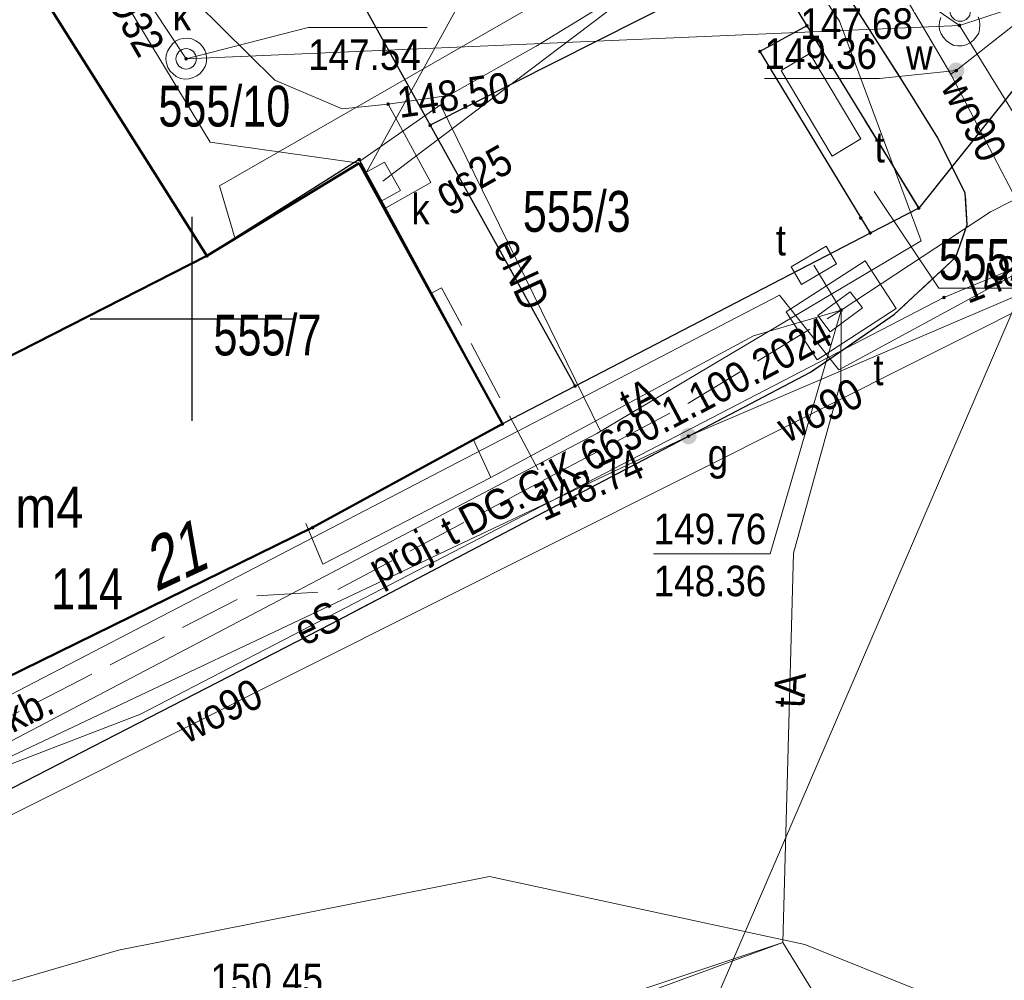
# Model space of a CAD drawing. Header units: metres. Extents: x 5552311 to 5555313, y 5709371 to 5712599.
# Tile 45 of 71: x 5554596 to 5554620, y 5710584 to 5710607. Entities that reach past the tile are written whole.
import ezdxf
from ezdxf.enums import TextEntityAlignment as Align

# ---------------------------------------------------------------- set-up
doc = ezdxf.new("R2010")
doc.units = ezdxf.units.M
doc.header["$MEASUREMENT"] = 0
doc.linetypes.add('1.0_0.5', pattern=[1.5, 1, -0.5])
doc.linetypes.add('1.5_0.5', pattern=[2, 1.5, -0.5])
doc.layers.get('0').update_dxf_attribs({"color": 2, "linetype": 'CONTINUOUS', "lineweight": 5})
for name, color, linetype in [('203-punkt graniczny', 7, 'CONTINUOUS'), ('211-numer działki ewidencyjnej', 7, 'CONTINUOUS'), ('218-kontur użytku gruntowego', 60, 'CONTINUOUS'), ('219-działka ewidencyjna', 7, 'CONTINUOUS'), ('238-Punkt adresowy budynku', 7, 'CONTINUOUS'), ('312-budynek ewidencyjny', 7, 'CONTINUOUS'), ('312-oznaczenie budynku ewidencyjnego', 7, 'CONTINUOUS'), ('312-oznaczenie budynku ewidencyjnego-Atr117', 7, 'CONTINUOUS'), ('chodnik', 7, 'CONTINUOUS'), ('chodnik-Atr17', 7, 'CONTINUOUS'), ('jezdnia', 7, 'CONTINUOUS'), ('krawężnik', 7, 'CONTINUOUS'), ('przewód elektroenergetyczny podziemny', 7, 'CONTINUOUS'), ('przewód elektroenergetyczny podziemny-Atr1', 7, 'CONTINUOUS'), ('przewód gazowy', 7, 'CONTINUOUS'), ('przewód gazowy-Atr1', 7, 'CONTINUOUS'), ('przewód kanalizacyjny', 7, 'CONTINUOUS'), ('przewód telekomunikacyjny podziemny', 7, 'CONTINUOUS'), ('przewód telekomunikacyjny podziemny - ob. projektowany', 7, 'CONTINUOUS'), ('przewód telekomunikacyjny podziemny - ob. projektowany-Atr1', 7, 'CONTINUOUS'), ('przewód telekomunikacyjny podziemny-Atr1', 7, 'CONTINUOUS'), ('przewód wodociągowy', 7, 'CONTINUOUS'), ('przewód wodociągowy-Atr1', 7, 'CONTINUOUS'), ('rzedna', 7, 'CONTINUOUS'), ('rzedna-Atr2', 7, 'CONTINUOUS'), ('rzedna-Atr3', 7, 'CONTINUOUS'), ('studnia kanalizacyjna', 7, 'CONTINUOUS'), ('szafa telekomunikacyjna lub kontener', 7, 'CONTINUOUS'), ('szafa telekomunikacyjna lub kontener-Atr17', 7, 'CONTINUOUS'), ('Wstawianie ramki sekcyjnej z opisem', 7, 'CONTINUOUS'), ('właz do komory lub kanału', 7, 'CONTINUOUS'), ('właz do komory lub kanału - okrągły', 7, 'CONTINUOUS'), ('właz do komory lub kanału - okrągły-Atr17', 7, 'CONTINUOUS'), ('właz do komory lub kanału-Atr17', 7, 'CONTINUOUS'), ('zasuwa lub zawór', 7, 'CONTINUOUS'), ('zasuwa lub zawór-Atr17', 7, 'CONTINUOUS')]:
    doc.layers.add(name, color=color, linetype=linetype)
doc.styles.get("Standard").update_dxf_attribs({"font": 'Working1250', "width": 0.75})

# ---------------------------------------------------------------- blocks, each defined once
blk = doc.blocks.new('203')
at = {"linetype": 'Continuous', "lineweight": 0}
h = blk.add_hatch(color=94, dxfattribs=at)
edge = h.paths.add_edge_path()
edge.add_arc((0, 0), 0.045, 0, 360)
blk = doc.blocks.new('PW01')
at = {"linetype": 'Continuous', "lineweight": 13}
h = blk.add_hatch(color=0, dxfattribs=at)
edge = h.paths.add_edge_path()
edge.add_arc((0, 0), 0.045, 0, 360)
blk = doc.blocks.new('US20')
at = {"color": 0, "linetype": 'Continuous', "lineweight": 13}
for p, q in [((-0.5, -0.25), (-0.5, 0.25)), ((-0.5, 0.25), (0.5, 0.25)), ((0.5, -0.25), (0.5, 0.25)), ((-0.5, -0.25), (0.5, -0.25))]:
    blk.add_line(p, q, dxfattribs=at)
blk = doc.blocks.new('US25')
at = {"linetype": 'Continuous', "lineweight": 0}
h = blk.add_hatch(color=0, dxfattribs=at)
edge = h.paths.add_edge_path()
edge.add_arc((0, 0), 0.2, 0, 360)
blk = doc.blocks.new('US22')
at = {"color": 0, "linetype": 'Continuous', "lineweight": 13}
blk.add_circle((0, 0), 0.25, dxfattribs=at)
blk = doc.blocks.new('RAMKA500K')
at = {"color": 0}
for p, q in [((200, 97.5), (200, 102.5)), ((197.5, 100), (202.5, 100))]:
    blk.add_line(p, q, dxfattribs=at)

msp = doc.modelspace()

# ---------------------------------------------------------------- linework, layer by layer
at = {"layer": '211-numer działki ewidencyjnej', "color": 0, "linetype": 'Continuous', "lineweight": 18, "flags": 128}
msp.add_lwpolyline([(5554616.71, 5710603.12), (5554618.29, 5710600.75), (5554622.041, 5710600.75)], dxfattribs=at)
at = {"layer": '218-kontur użytku gruntowego', "linetype": 'Continuous', "lineweight": 9, "flags": 128}
for points in [[(5554615.06, 5710607.18), (5554614.01, 5710608.88)], [(5554614.01, 5710608.88), (5554615.06, 5710607.18)], [(5554617.8, 5710602.71), (5554615.06, 5710607.18)], [(5554615.06, 5710607.18), (5554617.8, 5710602.71)], [(5554616.61, 5710602.1), (5554617.8, 5710602.71)], [(5554617.8, 5710602.71), (5554616.61, 5710602.1)], [(5554609.38, 5710598.35), (5554616.61, 5710602.1)], [(5554616.61, 5710602.1), (5554609.38, 5710598.35)], [(5554607.6, 5710597.42), (5554609.38, 5710598.35)], [(5554609.38, 5710598.35), (5554607.6, 5710597.42)], [(5554602.95, 5710594.88), (5554607.6, 5710597.42)], [(5554607.6, 5710597.42), (5554602.95, 5710594.88)], [(5554590.94, 5710588.99), (5554602.95, 5710594.88)], [(5554602.95, 5710594.88), (5554590.94, 5710588.99)]]:
    msp.add_lwpolyline(points, dxfattribs=at)
at = {"layer": '219-działka ewidencyjna', "color": 94, "linetype": 'Continuous', "lineweight": 30, "flags": 128}
for points in [[(5554625.57, 5710612.45), (5554617.8, 5710602.71)], [(5554595.09, 5710609.88), (5554600.36, 5710601.54)], [(5554614.01, 5710608.88), (5554605.83, 5710604.74)], [(5554614.01, 5710608.88), (5554615.06, 5710607.18)], [(5554603.68, 5710608.62), (5554605.83, 5710604.74)], [(5554615.06, 5710607.18), (5554613.91, 5710606.55)], [(5554615.06, 5710607.18), (5554617.8, 5710602.71)], [(5554613.91, 5710606.55), (5554616.38, 5710602.47)], [(5554605.83, 5710604.74), (5554609.38, 5710598.35)], [(5554604.09, 5710603.9), (5554600.36, 5710601.54)], [(5554604.09, 5710603.9), (5554607.6, 5710597.42)], [(5554617.8, 5710602.71), (5554616.61, 5710602.1)], [(5554616.38, 5710602.47), (5554616.61, 5710602.1)], [(5554616.61, 5710602.1), (5554609.38, 5710598.35)], [(5554600.36, 5710601.54), (5554587.37, 5710594.92)], [(5554609.38, 5710598.35), (5554607.6, 5710597.42)], [(5554607.6, 5710597.42), (5554602.95, 5710594.88)], [(5554602.95, 5710594.88), (5554590.94, 5710588.99)]]:
    msp.add_lwpolyline(points, dxfattribs=at)
at = {"layer": '312-budynek ewidencyjny', "color": 8, "linetype": 'Continuous', "lineweight": 50, "flags": 128}
for points in [[(5554595.09, 5710609.88), (5554600.36, 5710601.54)], [(5554600.36, 5710601.54), (5554604.09, 5710603.81)], [(5554604.09, 5710603.81), (5554607.6, 5710597.42)], [(5554600.36, 5710601.54), (5554587.37, 5710594.92)], [(5554587.37, 5710594.92), (5554600.36, 5710601.54)], [(5554607.6, 5710597.42), (5554602.95, 5710594.88)], [(5554602.95, 5710594.88), (5554590.94, 5710588.99)]]:
    msp.add_lwpolyline(points, dxfattribs=at)
at = {"layer": 'chodnik', "color": 8, "linetype": '1.0_0.5', "lineweight": 18, "flags": 128}
msp.add_lwpolyline([(5554580.73, 5710602.65), (5554589.28, 5710588.68), (5554590.26, 5710587.53), (5554590.85, 5710587.1), (5554591.52, 5710586.8), (5554592.29, 5710586.8), (5554603.4, 5710592.52), (5554615.15, 5710598.69), (5554617.21, 5710600.11), (5554618.71, 5710601.51), (5554618.99, 5710602.3), (5554618.94, 5710603.08), (5554618.27, 5710604.43), (5554617.52, 5710605.64), (5554609.56, 5710618.13), (5554603.83, 5710627.01), (5554603.24, 5710626.33), (5554608.74, 5710617.37), (5554609.9, 5710615.59), (5554611.61, 5710612.8), (5554614.01, 5710608.88), (5554615.06, 5710607.18), (5554617.8, 5710602.71), (5554616.61, 5710602.1), (5554609.38, 5710598.35), (5554607.6, 5710597.42), (5554602.95, 5710594.88), (5554590.94, 5710588.99), (5554587.37, 5710594.92), (5554582.25, 5710603.3)], close=True, dxfattribs=at)
at = {"layer": 'jezdnia', "color": 8, "linetype": '1.5_0.5', "lineweight": 18, "flags": 128}
msp.add_lwpolyline([(5554558, 5710570.33), (5554562.14, 5710560.52), (5554562.8, 5710562.57), (5554564.32, 5710563.87), (5554575.58, 5710569.01), (5554582.72, 5710572.29), (5554586.34, 5710573.89), (5554589.82, 5710575.3), (5554593.44, 5710576.59), (5554596.7, 5710577.62), (5554600.63, 5710578.77), (5554604.29, 5710579.54), (5554607.1, 5710579.88), (5554609.83, 5710579.69), (5554612.84, 5710578.98), (5554614.07, 5710578.62), (5554615.82, 5710578.07), (5554620.44, 5710576.15), (5554626.43, 5710574.52), (5554634.22, 5710571.59), (5554644.05, 5710567.69), (5554657.36, 5710562.45), (5554676.86, 5710554.79), (5554686.94, 5710550.95), (5554700.74, 5710545.72), (5554701.94, 5710544.3), (5554701.89, 5710542.53), (5554701.56, 5710541.41), (5554707.44, 5710538.78), (5554708.55, 5710539.84), (5554708.99, 5710540.24), (5554709.69, 5710540.89), (5554710.98, 5710541.56), (5554712.5, 5710541.41), (5554720.5, 5710538.63), (5554736.78, 5710533.06), (5554749.57, 5710528.78), (5554763.55, 5710524.1), (5554766.07, 5710523.24), (5554782.69, 5710517.85), (5554796.57, 5710513.51), (5554803.14, 5710511.53), (5554825.07, 5710504.76), (5554823.27, 5710511.18), (5554815.61, 5710513.72), (5554799.99, 5710518.83), (5554799.5, 5710519.11), (5554799.2, 5710519.56), (5554798.33, 5710521.27), (5554797.28, 5710521.23), (5554795.45, 5710521.76), (5554793.69, 5710523.21), (5554792.64, 5710522.93), (5554791.5, 5710521.88), (5554790.13, 5710521.95), (5554787.1, 5710522.84), (5554785.11, 5710523.52), (5554778.56, 5710525.61), (5554774.22, 5710526.97), (5554762.58, 5710530.76), (5554751.26, 5710534.52), (5554742.89, 5710537.3), (5554729.82, 5710541.69), (5554714.25, 5710546.74), (5554710.37, 5710548.38), (5554698.78, 5710552.52), (5554689.57, 5710555.85), (5554675.18, 5710561.06), (5554672.78, 5710561.9), (5554663.58, 5710565.38), (5554657.23, 5710567.94), (5554654.48, 5710569.13), (5554649.98, 5710571.75), (5554646.71, 5710574.28), (5554643.71, 5710577.08), (5554641.01, 5710580.08), (5554638.74, 5710583.42), (5554633.75, 5710592.48), (5554633.91, 5710593.77), (5554634.91, 5710595.04), (5554633.01, 5710599.07), (5554631.32, 5710598.71), (5554629.63, 5710599.6), (5554625.95, 5710606.2), (5554625.71, 5710607.17), (5554626.02, 5710607.96), (5554642.85, 5710629.44), (5554638.66, 5710629.24), (5554632.54, 5710621.1), (5554625.82, 5710612.21), (5554623.73, 5710611.37), (5554622.02, 5710612.5), (5554609.82, 5710629.69), (5554603.83, 5710627.01), (5554609.56, 5710618.13), (5554617.52, 5710605.64), (5554618.27, 5710604.43), (5554618.94, 5710603.08), (5554618.99, 5710602.3), (5554618.71, 5710601.51), (5554617.21, 5710600.11), (5554615.15, 5710598.69), (5554603.4, 5710592.52), (5554592.29, 5710586.8), (5554591.52, 5710586.8), (5554590.85, 5710587.1), (5554590.26, 5710587.53), (5554589.28, 5710588.68), (5554580.73, 5710602.65), (5554575.05, 5710600.93), (5554584.05, 5710586.01), (5554584.47, 5710583.62), (5554582.84, 5710581.95), (5554570.69, 5710576.2), (5554558.91, 5710570.55)], close=True, dxfattribs=at)
at = {"layer": 'krawężnik', "color": 8, "linetype": 'Continuous', "lineweight": 25, "flags": 128}
msp.add_lwpolyline([(5554580.73, 5710602.65), (5554589.28, 5710588.68), (5554590.26, 5710587.53), (5554590.85, 5710587.1), (5554591.52, 5710586.8), (5554592.29, 5710586.8), (5554603.4, 5710592.52), (5554615.15, 5710598.69), (5554617.21, 5710600.11), (5554618.71, 5710601.51), (5554618.99, 5710602.3), (5554618.94, 5710603.08), (5554618.27, 5710604.43), (5554617.52, 5710605.64), (5554609.56, 5710618.13), (5554603.83, 5710627.01)], dxfattribs=at)
at = {"layer": 'przewód elektroenergetyczny podziemny', "color": 1, "linetype": 'Continuous', "lineweight": 18, "flags": 128}
for points in [[(5554743.5, 5710651.51), (5554730.66, 5710642.4), (5554721.73, 5710637.34), (5554709.05, 5710631.46), (5554706.29, 5710636.77), (5554691.58, 5710629.29), (5554676.4, 5710622.17), (5554643.26, 5710604.68), (5554631.88, 5710599.03), (5554628.03, 5710604.51), (5554618.42, 5710600.52), (5554598.73, 5710590.31), (5554584.04, 5710584.65), (5554571.96, 5710604.65), (5554563.95, 5710617.02), (5554555.71, 5710632), (5554544.41, 5710649.74), (5554530.65, 5710671.55), (5554500.98, 5710648.51)], [(5554591.5, 5710587.52), (5554609.91, 5710597.19), (5554617.86, 5710601.91), (5554615.86, 5710607.29), (5554609.97, 5710616.19), (5554606.83, 5710620.72), (5554603.13, 5710627.52), (5554596.99, 5710637.26), (5554596.6, 5710636.96)], [(5554610, 5710597.24), (5554606.08, 5710605.24), (5554604.11, 5710603.86)]]:
    msp.add_lwpolyline(points, dxfattribs=at)
at = {"layer": 'przewód gazowy', "color": 40, "linetype": 'Continuous', "lineweight": 18, "flags": 128}
for points in [[(5554582.52, 5710630.4), (5554582.78, 5710630.07), (5554588.75, 5710621.45), (5554592.08, 5710620.02), (5554597.41, 5710611.56), (5554599.44, 5710608.4), (5554602.02, 5710605.85), (5554603.67, 5710605.14), (5554604.8, 5710605.26), (5554606.28, 5710605.47), (5554608.43, 5710606.68), (5554614.13, 5710610.17), (5554617.69, 5710612.6), (5554617.73, 5710612.64), (5554618.12, 5710612.87)], [(5554604.8, 5710605.26), (5554605.85, 5710603.34), (5554604.72, 5710602.7)], [(5554589.03, 5710586.19), (5554612.16, 5710597.12), (5554624.07, 5710602.22), (5554624.32, 5710602.44)]]:
    msp.add_lwpolyline(points, dxfattribs=at)
at = {"layer": 'przewód kanalizacyjny', "color": 34, "linetype": 'Continuous', "lineweight": 18, "flags": 128}
for points in [[(5554618.8, 5710607.19), (5554599.85, 5710606.37), (5554589.16, 5710622.51), (5554578.4, 5710640.72), (5554590.84, 5710649.16), (5554597.84, 5710652.75)], [(5554604.67, 5710603.37), (5554617.07, 5710612.75)], [(5554627.45, 5710593.12), (5554626.08, 5710595.39), (5554618.8, 5710607.19), (5554624.27, 5710608.99), (5554629, 5710611.37)], [(5554606.8, 5710608.2), (5554604.27, 5710603.59)], [(5554622.18, 5710605.01), (5554611.28, 5710579.7), (5554627.32, 5710573.34), (5554648.75, 5710565.48)], [(5554558.8, 5710544.67), (5554558.09, 5710545.69), (5554554.41, 5710559.51), (5554560.08, 5710561.96), (5554575.12, 5710569.16), (5554589.68, 5710575.61), (5554614.47, 5710584.71)]]:
    msp.add_lwpolyline(points, dxfattribs=at)
at = {"layer": 'przewód telekomunikacyjny podziemny', "color": 30, "linetype": 'Continuous', "lineweight": 18, "flags": 128}
for points in [[(5554625.21, 5710603.83), (5554615.84, 5710598.75), (5554614.39, 5710600.58), (5554590.74, 5710588.29), (5554576.52, 5710611.47), (5554538.16, 5710675.96), (5554530.11, 5710671.94)], [(5554615.9, 5710600.21), (5554619.56, 5710602.62), (5554626.04, 5710605.91), (5554627.37, 5710606.25)], [(5554615.23, 5710601.31), (5554615.9, 5710600.21)], [(5554607.32, 5710596.11), (5554613.75, 5710599.58), (5554615.9, 5710600.21)], [(5554615.9, 5710600.21), (5554615.89, 5710598.45), (5554614.73, 5710594.25), (5554614.47, 5710584.71), (5554619.87, 5710575.94)], [(5554607.32, 5710596.11), (5554606.88, 5710597.05)], [(5554602.78, 5710594.98), (5554603.2, 5710593.98), (5554607.32, 5710596.11)], [(5554374.01, 5710454.75), (5554369.95, 5710464.56), (5554368.86, 5710465.36), (5554380.31, 5710483.95), (5554389.55, 5710494.24), (5554395.67, 5710499.5), (5554427.9, 5710522.38), (5554455.78, 5710532.81), (5554483.92, 5710541.5), (5554524.38, 5710553.96), (5554539.21, 5710559.79), (5554555.97, 5710566.98), (5554585.2, 5710580.72), (5554598.19, 5710584.52), (5554607.28, 5710586.33), (5554615.01, 5710584.66), (5554643.84, 5710573.06)], [(5554557.16, 5710558.92), (5554574.23, 5710568.9), (5554594.38, 5710578.01), (5554614.47, 5710584.71)]]:
    msp.add_lwpolyline(points, dxfattribs=at)
at = {"layer": 'przewód telekomunikacyjny podziemny - ob. projektowany', "color": 30, "linetype": '1.5_0.5', "lineweight": 18, "flags": 128}
for points in [[(5554590.87, 5710587.86), (5554601.24, 5710593.19), (5554603.49, 5710593.32), (5554608.61, 5710596.04), (5554606.11, 5710600.76), (5554605.85, 5710600.62)], [(5554608.61, 5710596.04), (5554612.16, 5710597.93), (5554615.9, 5710600.21)]]:
    msp.add_lwpolyline(points, dxfattribs=at)
at = {"layer": 'przewód wodociągowy', "color": 5, "linetype": 'Continuous', "lineweight": 18, "flags": 128}
for points in [[(5554618.59, 5710605.99), (5554615.26, 5710611.64), (5554606.72, 5710624.56), (5554600.13, 5710635.89), (5554593.04, 5710647.97), (5554590.98, 5710650.7), (5554574.4, 5710675.8), (5554569.95, 5710682.64)], [(5554604.09, 5710603.81), (5554600.44, 5710604.33), (5554593.54, 5710615.71), (5554597.46, 5710618.63)], [(5554618.59, 5710605.99), (5554618.72, 5710606.08), (5554626.78, 5710612.43)], [(5554615.26, 5710611.64), (5554615.14, 5710611.57), (5554600.67, 5710603.26)], [(5554621.3, 5710600.74), (5554621.24, 5710600.91), (5554618.59, 5710605.99)], [(5554600.67, 5710603.26), (5554601.05, 5710601.96)], [(5554621.3, 5710600.74), (5554593.3, 5710586.7), (5554585.77, 5710583.79)]]:
    msp.add_lwpolyline(points, dxfattribs=at)
at = {"layer": 'rzedna-Atr2', "color": 8, "lineweight": 5, "flags": 128}
for points in [[(5554618.8, 5710607.19), (5554617.78, 5710607.9), (5554614.9, 5710607.9)], [(5554599.85, 5710606.37), (5554602.84, 5710607.14), (5554605.757, 5710607.14)], [(5554618.72, 5710606.08), (5554616.84, 5710605.89), (5554614.018, 5710605.89)], [(5554615.9, 5710600.21), (5554614.16, 5710594.24), (5554611.306, 5710594.24)]]:
    msp.add_lwpolyline(points, dxfattribs=at)
at = {"layer": 'studnia kanalizacyjna', "color": 34, "linetype": 'Continuous', "lineweight": 18, "flags": 128}
msp.add_lwpolyline([(5554619.26, 5710607.4), (5554619.29, 5710607.3), (5554619.3, 5710607.2), (5554619.29, 5710607.1), (5554619.27, 5710607), (5554619.21, 5710606.91), (5554619.14, 5710606.83), (5554619.06, 5710606.76), (5554618.96, 5710606.71), (5554618.86, 5710606.69), (5554618.76, 5710606.69), (5554618.66, 5710606.7), (5554618.56, 5710606.75), (5554618.48, 5710606.81), (5554618.41, 5710606.89), (5554618.35, 5710606.98), (5554618.31, 5710607.08), (5554618.3, 5710607.18), (5554618.31, 5710607.28), (5554618.34, 5710607.38)], dxfattribs=at)
msp.add_lwpolyline([(5554600.35, 5710606.39), (5554600.35, 5710606.29), (5554600.32, 5710606.18), (5554600.26, 5710606.09), (5554600.19, 5710606.01), (5554600.11, 5710605.95), (5554600.01, 5710605.9), (5554599.92, 5710605.88), (5554599.82, 5710605.87), (5554599.71, 5710605.89), (5554599.61, 5710605.94), (5554599.53, 5710606), (5554599.46, 5710606.07), (5554599.4, 5710606.16), (5554599.37, 5710606.26), (5554599.35, 5710606.36), (5554599.36, 5710606.46), (5554599.39, 5710606.56), (5554599.45, 5710606.65), (5554599.52, 5710606.74), (5554599.59, 5710606.8), (5554599.69, 5710606.85), (5554599.79, 5710606.87), (5554599.89, 5710606.88), (5554599.99, 5710606.86), (5554600.09, 5710606.81), (5554600.18, 5710606.75), (5554600.25, 5710606.67), (5554600.31, 5710606.58), (5554600.34, 5710606.49)], close=True, dxfattribs=at)
at = {"layer": 'właz do komory lub kanału', "color": 8, "linetype": 'Continuous', "lineweight": 18, "flags": 128}
for points in [[(5554614.43, 5710606.08), (5554615.13, 5710606.5), (5554616.38, 5710604.41), (5554615.68, 5710603.98)], [(5554604.22, 5710603.57), (5554604.71, 5710603.84), (5554605.1, 5710603.14), (5554604.61, 5710602.87)], [(5554614.55, 5710600.17), (5554616.49, 5710601.42), (5554617.25, 5710600.25), (5554615.31, 5710598.99)], [(5554616.42, 5710600.27), (5554615.63, 5710599.68), (5554615.33, 5710600.08), (5554616.12, 5710600.66)]]:
    msp.add_lwpolyline(points, close=True, dxfattribs=at)

# ---------------------------------------------------------------- block references
at = {"layer": '203-punkt graniczny', "color": 8, "linetype": 'Continuous', "lineweight": 18}
for p in [(5554615.06, 5710607.18), (5554613.91, 5710606.55), (5554605.83, 5710604.74), (5554604.09, 5710603.9), (5554617.8, 5710602.71), (5554616.38, 5710602.47), (5554616.61, 5710602.1), (5554600.36, 5710601.54), (5554609.38, 5710598.35), (5554607.6, 5710597.42), (5554602.95, 5710594.88)]:
    msp.add_blockref('203', p, dxfattribs=at)
at = {"layer": 'rzedna', "color": 34, "linetype": 'Continuous', "lineweight": 18}
for p in [(5554618.8, 5710607.19), (5554599.85, 5710606.37)]:
    msp.add_blockref('PW01', p, dxfattribs=at)
at = {"layer": 'rzedna', "color": 5, "linetype": 'Continuous', "lineweight": 18}
msp.add_blockref('PW01', (5554618.72, 5710606.08), dxfattribs=at)
at = {"layer": 'rzedna', "color": 40, "linetype": 'Continuous', "lineweight": 18}
for p in [(5554604.8, 5710605.26), (5554612.16, 5710597.12)]:
    msp.add_blockref('PW01', p, dxfattribs=at)
at = {"layer": 'rzedna', "color": 1, "linetype": 'Continuous', "lineweight": 18}
msp.add_blockref('PW01', (5554618.42, 5710600.52), dxfattribs=at)
at = {"layer": 'rzedna', "color": 30, "linetype": 'Continuous', "lineweight": 18}
msp.add_blockref('PW01', (5554615.9, 5710600.21), dxfattribs=at)
at = {"layer": 'szafa telekomunikacyjna lub kontener', "color": 30, "linetype": 'Continuous', "lineweight": 18, "rotation": 30.547}
msp.add_blockref('US20', (5554615.23, 5710601.31), dxfattribs=at)
at = {"layer": 'Wstawianie ramki sekcyjnej z opisem', "color": 8, "linetype": 'Continuous', "lineweight": 13}
msp.add_blockref('RAMKA500K', (5554400, 5710500), dxfattribs=at)
msp.add_blockref('RAMKA500K', (5554400, 5710500), dxfattribs=at)
msp.add_blockref('RAMKA500K', (5554400, 5710500), dxfattribs=at)
msp.add_blockref('RAMKA500K', (5554400, 5710500), dxfattribs=at)
at = {"layer": 'właz do komory lub kanału - okrągły', "color": 8, "linetype": 'Continuous', "lineweight": 18}
for p in [(5554618.82, 5710607.54), (5554599.85, 5710606.37)]:
    msp.add_blockref('US22', p, dxfattribs=at)
at = {"layer": 'zasuwa lub zawór', "color": 5, "linetype": 'Continuous', "lineweight": 18}
msp.add_blockref('US25', (5554618.72, 5710606.08), dxfattribs=at)
at = {"layer": 'zasuwa lub zawór', "color": 40, "linetype": 'Continuous', "lineweight": 18}
msp.add_blockref('US25', (5554612.16, 5710597.12), dxfattribs=at)

# ---------------------------------------------------------------- texts
at = {"layer": '211-numer działki ewidencyjnej', "color": 94, "linetype": 'Continuous', "lineweight": 30, "width": 0.79}
for s, p in [('555/10', (5554599.17, 5710604.71)), ('555/3', (5554608.1, 5710602.13)), ('555/5', (5554618.29, 5710600.95)), ('555/7', (5554600.52, 5710599.1))]:
    msp.add_text(s, height=1, dxfattribs=at).set_placement(p)
at = {"layer": '238-Punkt adresowy budynku', "color": 8, "linetype": 'Continuous', "lineweight": 25, "oblique": 15, "width": 0.79}
msp.add_text('21', height=1.25, rotation=24.798, dxfattribs=at).set_placement((5554599.77, 5710593.6), align=Align.CENTER)
at = {"layer": '312-oznaczenie budynku ewidencyjnego', "color": 8, "linetype": 'Continuous', "lineweight": 18, "width": 0.79}
msp.add_text('114', height=1, dxfattribs=at).set_placement((5554596.54, 5710593.88), align=Align.TOP_LEFT)
at = {"layer": '312-oznaczenie budynku ewidencyjnego-Atr117', "color": 8, "width": 0.9}
msp.add_text('m4', height=1, dxfattribs=at).set_placement((5554596.5, 5710595.38), align=Align.MIDDLE_CENTER)
at = {"layer": 'chodnik-Atr17', "color": 8, "width": 0.9}
msp.add_text('ch.kb.', height=0.75, rotation=25.909, dxfattribs=at).set_placement((5554594.51, 5710589.31))
at = {"layer": 'przewód elektroenergetyczny podziemny-Atr1', "color": 1, "width": 0.9}
for s, rotation, p in [('eND', 294.779, (5554607.7, 5710601.93)), ('eS', 26.079, (5554602.57, 5710592.3))]:
    msp.add_text(s, height=0.75, rotation=rotation, dxfattribs=at).set_placement(p, align=Align.MIDDLE_LEFT)
at = {"layer": 'przewód gazowy-Atr1', "color": 40, "width": 0.9}
msp.add_text('gs25', height=0.75, rotation=29.526, dxfattribs=at).set_placement((5554605.85, 5710603.34), align=Align.TOP_LEFT)
at = {"layer": 'przewód telekomunikacyjny podziemny - ob. projektowany-Atr1', "color": 30, "width": 0.9}
msp.add_text('proj. t DG.GiK.6630.1.100.2024', height=0.75, rotation=27.979, dxfattribs=at).set_placement((5554604.41, 5710593.81), align=Align.MIDDLE_LEFT)
at = {"layer": 'przewód telekomunikacyjny podziemny-Atr1', "color": 30, "width": 0.9}
for rotation, p in [(27.021, (5554610.56, 5710597.86)), (87.176, (5554614.62, 5710590.47))]:
    msp.add_text('tA', height=0.75, rotation=rotation, dxfattribs=at).set_placement(p, align=Align.MIDDLE_LEFT)
at = {"layer": 'przewód wodociągowy-Atr1', "color": 5, "width": 0.9}
for s, rotation, p in [('wD32', 299.915, (5554597.88, 5710608.54)), ('wo90', 297.548, (5554618.66, 5710605.86)), ('wo90', 26.63, (5554614.41, 5710597.28)), ('wo90', 26.63, (5554599.7, 5710589.91))]:
    msp.add_text(s, height=0.75, rotation=rotation, dxfattribs=at).set_placement(p, align=Align.MIDDLE_LEFT)
at = {"layer": 'rzedna-Atr2', "color": 5, "lineweight": 5, "width": 0.9}
msp.add_text('149.36', height=0.75, dxfattribs=at).set_placement((5554614.018, 5710605.897), align=Align.BOTTOM_LEFT)
at = {"layer": 'rzedna-Atr2', "color": 40, "lineweight": 5, "width": 0.9}
for s, rotation, p in [('148.50', 8.076, (5554605.03, 5710605.29)), ('148.74', 23.99, (5554608.46, 5710595.37))]:
    msp.add_text(s, height=0.75, rotation=rotation, dxfattribs=at).set_placement(p, align=Align.MIDDLE_LEFT)
at = {"layer": 'rzedna-Atr2', "color": 1, "lineweight": 5, "width": 0.9}
msp.add_text('148.9', height=0.75, rotation=21.259, dxfattribs=at).set_placement((5554618.87, 5710600.71), align=Align.MIDDLE_LEFT)
at = {"layer": 'rzedna-Atr2', "color": 30, "lineweight": 5, "width": 0.9}
for s, p in [('149.76', (5554611.306, 5710594.248)), ('150.45', (5554600.444, 5710583.218))]:
    msp.add_text(s, height=0.75, dxfattribs=at).set_placement(p, align=Align.BOTTOM_LEFT)
at = {"layer": 'rzedna-Atr3', "color": 34, "lineweight": 5, "width": 0.9}
for s, p in [('147.68', (5554614.9, 5710606.633)), ('147.54', (5554602.84, 5710605.872))]:
    msp.add_text(s, height=0.75, dxfattribs=at).set_placement(p, align=Align.BOTTOM_LEFT)
at = {"layer": 'rzedna-Atr3', "color": 30, "lineweight": 5, "width": 0.9}
msp.add_text('148.36', height=0.75, dxfattribs=at).set_placement((5554611.306, 5710592.973), align=Align.BOTTOM_LEFT)
at = {"layer": 'szafa telekomunikacyjna lub kontener-Atr17', "color": 30, "width": 0.9}
msp.add_text('t', height=0.75, dxfattribs=at).set_placement((5554614.3, 5710601.55))
at = {"layer": 'właz do komory lub kanału - okrągły-Atr17', "color": 8, "width": 0.9}
msp.add_text('k', height=0.75, dxfattribs=at).set_placement((5554599.52, 5710607.07))
at = {"layer": 'właz do komory lub kanału-Atr17', "color": 8, "width": 0.9}
for s, p in [('t', (5554616.72, 5710603.83)), ('k', (5554605.37, 5710602.31)), ('t', (5554616.69, 5710598.37))]:
    msp.add_text(s, height=0.75, dxfattribs=at).set_placement(p)
at = {"layer": 'zasuwa lub zawór-Atr17', "color": 5, "width": 0.9}
msp.add_text('w', height=0.75, dxfattribs=at).set_placement((5554617.49, 5710606.1))
at = {"layer": 'zasuwa lub zawór-Atr17', "color": 40, "width": 0.9}
msp.add_text('g', height=0.75, dxfattribs=at).set_placement((5554612.63, 5710596.3))

doc.saveas('drawing.dxf')
